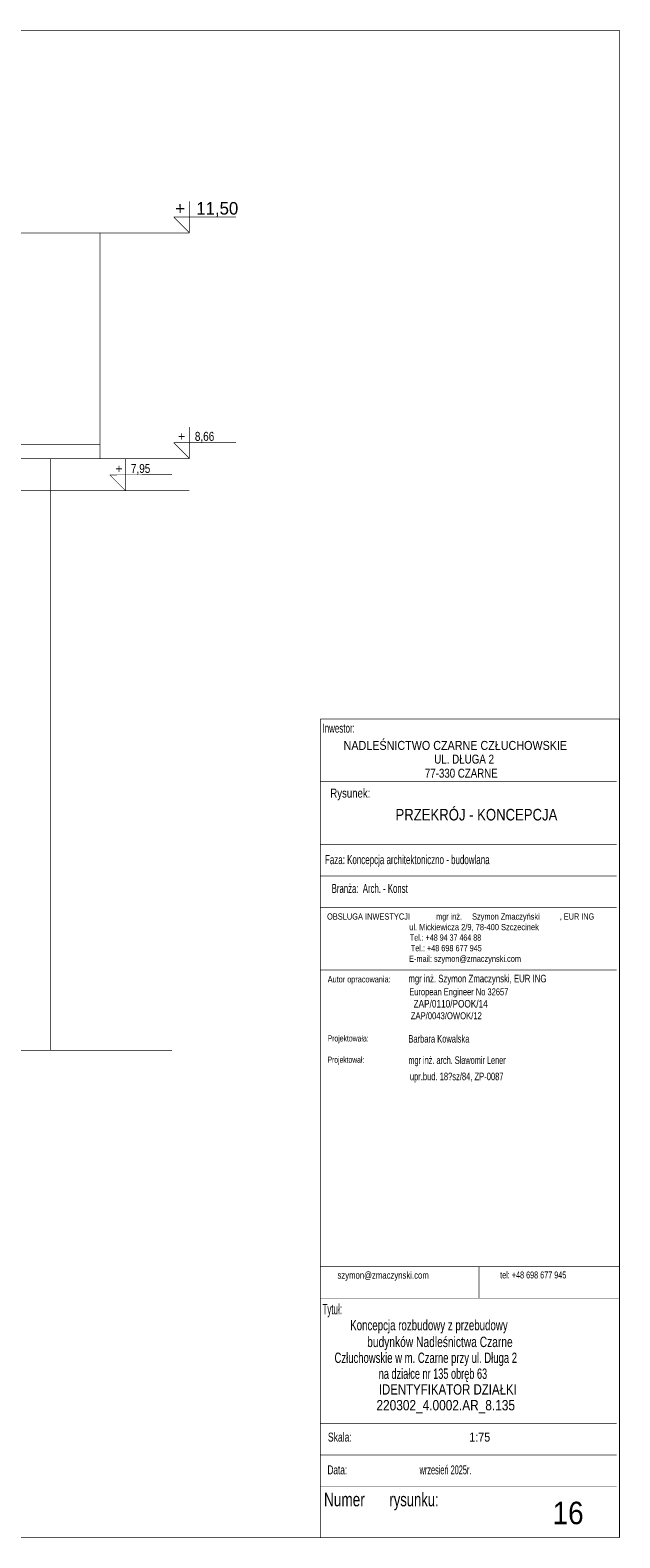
# Model space of a CAD drawing. Extents: x 2562 to 3010, y 253 to 465.
# Tile 3 of 3: x 2927 to 3010, y 253 to 465. Entities that reach past the tile are written whole.
import ezdxf
from ezdxf.enums import TextEntityAlignment as Align

# ---------------------------------------------------------------- set-up
doc = ezdxf.new("R2010")
doc.units = 0
doc.header["$MEASUREMENT"] = 0
doc.linetypes.add('HIDDEN', pattern=[0.9525, 0.635, -0.3175])
for name, color, linetype in [('AA_ODNOENIKI_PZT', 7, 'CONTINUOUS'), ('AA_PRZ_SCIANY_ISTNIEJ_CE', 7, 'CONTINUOUS'), ('AA_WIDOK_005', 7, 'CONTINUOUS'), ('AA_WYMIAR_WYS_50', 7, 'CONTINUOUS')]:
    doc.layers.add(name, color=color, linetype=linetype)

msp = doc.modelspace()

# ---------------------------------------------------------------- linework, layer by layer
at = {"layer": 'AA_ODNOENIKI_PZT', "color": 7, "linetype": 'CONTINUOUS', "const_width": 0.09}
msp.add_lwpolyline([(2922.16, 321.42), (2946.91, 321.42)], dxfattribs=at)
at = {"layer": 'AA_PRZ_SCIANY_ISTNIEJ_CE', "color": 7, "linetype": 'CONTINUOUS', "const_width": 0.09}
for points in [[(3009.95, 465.14), (2573.18, 465.14)], [(3009.99, 465.14), (3009.99, 252.78)], [(2967.81, 252.78), (2967.81, 368.12)], [(2967.81, 368.12), (3009.95, 368.12)], [(3009.95, 368.12), (3009.95, 252.78)], [(2967.81, 359.27), (3009.56, 359.27)], [(2967.81, 350.42), (3009.56, 350.42)], [(2967.81, 346), (3009.56, 346)], [(2967.81, 341.58), (3009.56, 341.58)], [(2967.81, 332.73), (3009.56, 332.73)], [(2967.81, 290.93), (3009.95, 290.93)], [(2990.17, 290.93), (2990.17, 286.51)], [(2967.81, 286.51), (3009.95, 286.51)], [(2967.81, 268.82), (3009.56, 268.82)], [(2967.81, 264.39), (3009.56, 264.39)], [(2967.81, 259.97), (3009.56, 259.97)], [(3009.95, 252.78), (2573.18, 252.78)], [(3009.9, 252.78), (2967.81, 252.78)]]:
    msp.add_lwpolyline(points, dxfattribs=at)
at = {"layer": 'AA_WIDOK_005', "color": 7, "linetype": 'CONTINUOUS', "const_width": 0.09}
for points in [[(2936.76, 436.62), (2782.56, 436.62)], [(2936.76, 404.82), (2936.76, 436.62)], [(2910.8, 406.82), (2936.76, 406.82)], [(2914.3, 404.82), (2936.76, 404.82)], [(2929.76, 404.82), (2929.76, 321.42)]]:
    msp.add_lwpolyline(points, dxfattribs=at)
at = {"layer": 'AA_WYMIAR_WYS_50', "color": 7, "linetype": 'CONTINUOUS', "const_width": 0.09}
for points in [[(2949.38, 441.08), (2949.38, 436.62)], [(2947.15, 438.85), (2955.92, 438.86)], [(2949.38, 436.62), (2947.15, 438.85)], [(2949.38, 409.27), (2949.38, 404.82)], [(2947.15, 407.05), (2955.92, 407.05)], [(2949.38, 404.82), (2947.15, 407.05)], [(2940.37, 404.75), (2940.37, 400.29)], [(2938.14, 402.52), (2946.91, 402.53)], [(2940.37, 400.29), (2938.14, 402.52)]]:
    msp.add_lwpolyline(points, dxfattribs=at)
at = {"layer": 'AA_WYMIAR_WYS_50', "color": 7, "linetype": 'HIDDEN', "const_width": 0.09}
for points in [[(2936.76, 436.62), (2949.38, 436.62)], [(2936.76, 404.82), (2949.38, 404.82)], [(2924.01, 400.29), (2949.38, 400.29)]]:
    msp.add_lwpolyline(points, dxfattribs=at)

# ---------------------------------------------------------------- texts
at = {"layer": 'AA_PRZ_SCIANY_ISTNIEJ_CE', "color": 7}
for s, height, width, p in [(' Inwestor:', 1.268, 0.663073, (2967.81, 366.19)), ('NADLEŚNICTWO CZARNE CZŁUCHOWSKIE', 1.2684, 0.89375, (2971.1, 363.76)), ('UL. DŁUGA 2', 1.2684, 0.812903, (2983.87, 361.83)), ('77-330 CZARNE', 1.2684, 0.805937, (2982.56, 359.85)), ('Rysunek:', 1.268, 0.797342, (2969.23, 357.04)), ('     Faza: Koncepcja architektoniczno - budowlana', 1.2685, 0.661314, (2966.92, 347.67)), (' Branża:  Arch. - Konst', 1.2685, 0.645536, (2969.12, 343.61)), ('OBSLUGA INWESTYCJI', 0.8791, 0.861995, (2968.77, 339.85)), (' mgr inż.', 0.879, 0.697143, (2983.86, 339.85)), ('Szymon Zmaczyński', 0.8791, 0.77408, (2989.21, 339.85)), (', EUR ING', 0.879, 0.803572, (3001.57, 339.85)), ('ul. Mickiewicza 2/9, 78-400 Szczecinek', 0.8791, 0.716883, (2980.35, 338.36)), ('Tel.: +48 94 37 464 88', 0.8791, 0.681464, (2980.44, 336.88)), ('Tel.: +48 698 677 945', 0.8791, 0.69764, (2980.57, 335.39)), ('E-mail: szymon@zmaczynski.com', 0.8791, 0.813445, (2980.32, 333.9)), (' Autor opracowania:', 0.8846, 0.69551, (2968.58, 331)), ('mgr inż. Szymon Zmaczynski, EUR ING', 1.0696, 0.767347, (2980.23, 331.01)), ('European Engineer No 32657', 0.9873, 0.735187, (2980.35, 329.18)), (' ZAP/0110/POOK/14', 1.0696, 0.81155, (2980.64, 327.46)), ('ZAP/0043/OWOK/12', 0.9873, 0.817021, (2980.57, 325.81)), (' Projektowała:', 0.8846, 0.650995, (2968.58, 322.68)), ('Barbara Kowalska', 1.0696, 0.717051, (2980.23, 322.52)), ('mgr inż. arch. Sławomir Lener', 1.0696, 0.698901, (2980.23, 319.51)), (' Projektował:', 0.8846, 0.641096, (2968.58, 319.67)), (' upr.bud. 18?sz/84, ZP-0087', 1.0696, 0.721182, (2980.14, 317.22)), ('szymon@zmaczynski.com', 0.9767, 0.834975, (2970.24, 289.26)), (' tel: +48 698 677 945', 0.9767, 0.652581, (2992.88, 289.29)), (' Tytuł:', 1.459, 0.577444, (2967.81, 284.23)), ('Koncepcja rozbudowy z przebudowy', 1.4588, 0.701053, (2972.03, 281.98)), ('budynków Nadleśnictwa Czarne', 1.4588, 0.738879, (2974.42, 279.62)), ('Człuchowskie w m. Czarne przy ul. Długa 2', 1.4588, 0.685714, (2969.82, 277.38)), ('na działce nr 135 obręb 63', 1.4588, 0.66139, (2976.05, 275.14)), ('IDENTYFIKATOR DZIAŁKI', 1.4588, 0.826634, (2976.06, 272.92)), ('220302_4.0002.AR_8.135', 1.4588, 0.857143, (2975.73, 270.7)), (' Skala:', 1.268, 0.715102, (2968.55, 266.3)), ('1:75', 1.268, 0.895238, (2988.81, 266.3)), (' Data:', 1.268, 0.685714, (2968.5, 261.68)), ('           wrzesień 2025r.', 1.2685, 0.560933, (2978.65, 261.68)), ('rysunku:', 1.903, 0.721595, (2977.56, 257.18)), (' Numer', 1.903, 0.752381, (2967.81, 257.18)), ('16', 3.171, 0.925715, (3000.56, 254.66))]:
    msp.add_text(s, height=height, dxfattribs=dict(at, width=width)).set_placement(p)
at = {"layer": 'AA_PRZ_SCIANY_ISTNIEJ_CE', "color": 7, "width": 0.845714}
msp.add_text('PRZEKRÓJ - KONCEPCJA', height=1.6352, dxfattribs=at).set_placement((2989.82, 353.82), align=Align.CENTER)
at = {"layer": 'AA_WYMIAR_WYS_50', "color": 7}
for s, height, p in [('+', 1.77, (2947.37, 439.18)), ('11,50', 1.768, (2950.34, 439.19)), ('+', 1.26, (2947.79, 407.31)), ('+', 1.26, (2938.95, 402.75))]:
    msp.add_text(s, height=height, rotation=0.0506, dxfattribs=at).set_placement(p)
at = {"layer": 'AA_WYMIAR_WYS_50', "color": 7, "width": 0.829412}
for s, p in [('8,66', (2950.14, 407.31)), ('7,95', (2941.13, 402.79))]:
    msp.add_text(s, height=1.265, rotation=0.0506, dxfattribs=at).set_placement(p)

doc.saveas('drawing.dxf')
